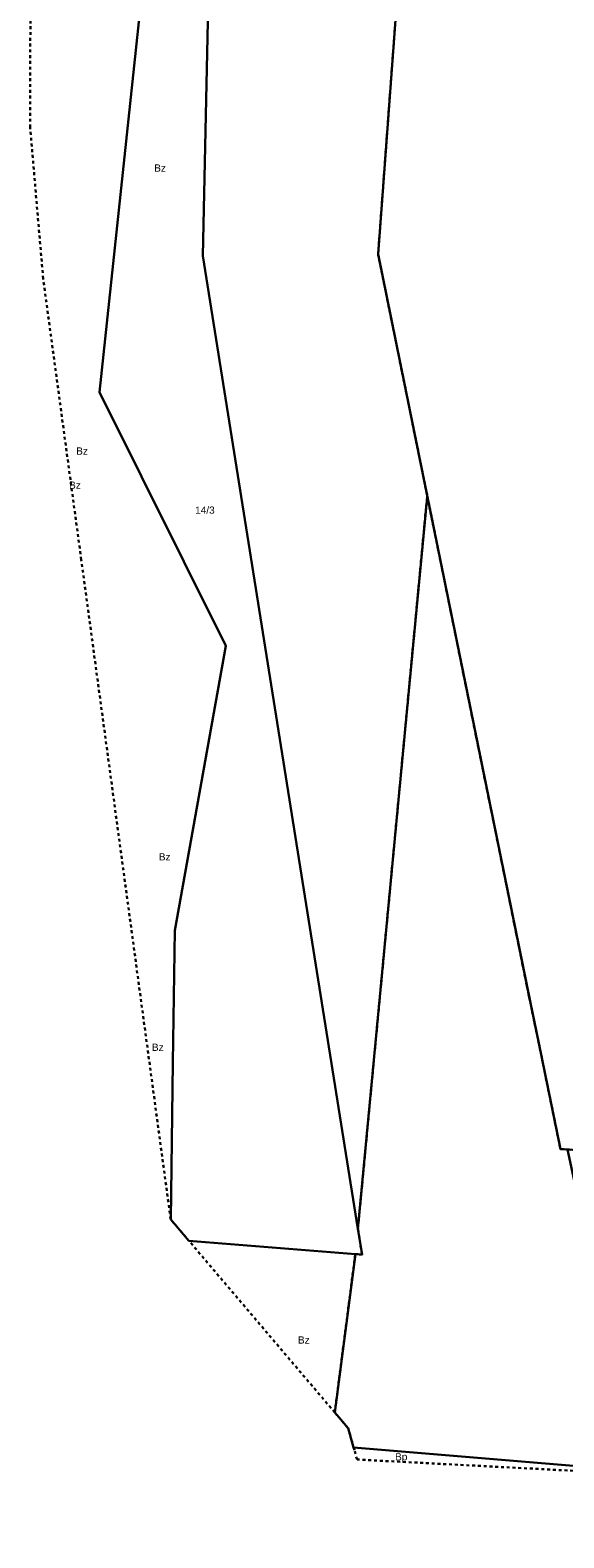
# Model space of a CAD drawing. Header units: metres. Extents: x 6603615 to 6604581, y 5739741 to 5740610.
# Tile 1 of 22: x 6603633 to 6603725, y 5739786 to 5740047. Entities that reach past the tile are written whole.
import ezdxf
from ezdxf.enums import TextEntityAlignment as Align

# ---------------------------------------------------------------- set-up
doc = ezdxf.new("R2010")
doc.units = ezdxf.units.M
doc.linetypes.add('PRZER1-1', pattern=[1, 0.5, -0.5])
doc.layers.add('_działki', color=3, linetype='Continuous', lineweight=40)
for name, color, linetype, lineweight, true_color in [('GESDZI', 7, 'Continuous', 18, 0x008000), ('GESDZI_O', 7, 'Continuous', 18, 0x008000), ('GESUZY', 7, 'Continuous', 18, 0x008000), ('GESUZY_O', 7, 'Continuous', 18, 0x008000)]:
    doc.layers.add(name, color=color, linetype=linetype, lineweight=lineweight, true_color=true_color)
doc.styles.add('Arial', font='arial.ttf')

# ---------------------------------------------------------------- blocks, each defined once
blk = doc.blocks.new('A$C8469fa7e')
at = {"layer": 'GESDZI', "color": 3, "linetype": 'Continuous', "lineweight": 30}
for points in [[(6603689.43, 5739839.59), (6603662.61, 5740008.03), (6603666.44, 5740189.31), (6603678.31, 5740304.6), (6603715.04, 5740299.44), (6603712.47, 5740266.08), (6603706.32, 5740186.39), (6603701.36, 5740122.17), (6603692.92, 5740008.31), (6603701.42, 5739966.51), (6603701.39, 5739966.18)], [(6603660.16, 5739837.52), (6603657.02, 5739841.21), (6603657.4, 5739868.36), (6603657.71, 5739891.25), (6603666.54, 5739940.48), (6603644.71, 5739984.42), (6603666.44, 5740189.31), (6603662.61, 5740008.03), (6603689.43, 5739839.59), (6603690.14, 5739835.1), (6603688.98, 5739835.2)], [(6603688.68, 5739801.72), (6603687.74, 5739805.04), (6603685.42, 5739807.77), (6603688.98, 5739835.2), (6603690.14, 5739835.1), (6603689.43, 5739839.59), (6603701.39, 5739966.18), (6603701.42, 5739966.51), (6603703.13, 5739958.06), (6603719.27, 5739878.71), (6603720.73, 5739871.73), (6603724.48, 5739853.38), (6603725.69, 5739853.31), (6603731.69, 5739825.4), (6603774.38, 5739822.29), (6603772, 5739796.72), (6603741.26, 5739797.33)]]:
    blk.add_lwpolyline(points, close=True, dxfattribs=at)
blk.add_lwpolyline([(6603918.87, 5739840.43), (6603844.12, 5739845.41), (6603776.95, 5739849.89), (6603725.69, 5739853.31), (6603724.48, 5739853.38), (6603720.73, 5739871.73), (6603719.27, 5739878.71), (6603703.13, 5739958.06), (6603701.42, 5739966.51), (6603692.92, 5740008.31), (6603701.36, 5740122.17), (6603702.62, 5740123.39), (6603703.24, 5740124.01), (6603705.45, 5740125.02), (6603715.21, 5740131.65), (6603718.41, 5740131.44), (6603733.38, 5740130.47), (6603751.71, 5740129.25), (6603802.42, 5740125.83), (6603812.44, 5740125.15), (6603870.28, 5740121.29), (6603907.39, 5740118.81), (6603945.5, 5740116.26)], dxfattribs=at)
at = {"layer": 'GESUZY', "color": 3, "linetype": 'PRZER1-1', "lineweight": 30}
for points in [[(6603718.38, 5740342.76), (6603715.04, 5740299.44), (6603712.47, 5740266.08), (6603706.32, 5740186.39), (6603703.11, 5740144.81), (6603701.36, 5740122.17), (6603692.92, 5740008.31), (6603701.42, 5739966.51), (6603701.39, 5739966.18), (6603689.43, 5739839.59), (6603690.14, 5739835.1), (6603688.98, 5739835.2), (6603685.42, 5739807.77), (6603660.16, 5739837.52), (6603657.02, 5739841.21), (6603641.55, 5739955.4), (6603634.95, 5740004.07), (6603632.7, 5740030.27), (6603632.8, 5740083.7), (6603640.98, 5740183.63), (6603639.08, 5740286.93), (6603639.79, 5740308.17), (6603640.8, 5740337.88)], [(6603918.87, 5739840.43), (6603844.12, 5739845.41), (6603776.95, 5739849.89), (6603725.69, 5739853.31), (6603724.48, 5739853.38), (6603720.73, 5739871.73), (6603719.27, 5739878.71), (6603703.13, 5739958.06), (6603701.42, 5739966.51), (6603692.92, 5740008.31), (6603701.36, 5740122.17), (6603702.62, 5740123.39), (6603703.24, 5740124.01), (6603705.45, 5740125.02), (6603715.21, 5740131.65), (6603718.41, 5740131.44), (6603733.38, 5740130.47), (6603751.71, 5740129.25), (6603802.42, 5740125.83), (6603812.44, 5740125.15), (6603870.28, 5740121.29), (6603907.39, 5740118.81), (6603945.5, 5740116.26)], [(6603913.67, 5739786.07), (6603839.49, 5739794.18), (6603839.15, 5739790.05), (6603772, 5739796.72), (6603741.26, 5739797.33), (6603728.67, 5739797.58), (6603689.27, 5739799.63), (6603688.82, 5739801.23), (6603688.68, 5739801.72), (6603687.74, 5739805.04), (6603685.42, 5739807.77), (6603688.98, 5739835.2), (6603690.14, 5739835.1), (6603689.43, 5739839.59), (6603701.39, 5739966.18), (6603701.42, 5739966.51), (6603703.13, 5739958.06), (6603719.27, 5739878.71), (6603720.73, 5739871.73), (6603724.48, 5739853.38), (6603725.69, 5739853.31), (6603776.95, 5739849.89), (6603844.12, 5739845.41), (6603918.87, 5739840.43)]]:
    blk.add_lwpolyline(points, dxfattribs=at)
at = {"layer": 'GESDZI_O', "color": 3, "linetype": 'Continuous', "lineweight": 30, "style": 'Arial'}
blk.add_text('14/3', height=1.25, rotation=360, dxfattribs=at).set_placement((6603662.94, 5739963.38), align=Align.CENTER)
at = {"layer": 'GESUZY_O', "color": 3, "linetype": 'Continuous', "lineweight": 30, "style": 'Arial'}
for s, p in [('Bz', (6603655.18, 5740022.61)), ('Bz', (6603641.68, 5739973.61)), ('Bz', (6603640.45, 5739967.71)), ('Bz', (6603655.98, 5739903.35)), ('Bz', (6603654.79, 5739870.38)), ('Bz', (6603680.07, 5739819.7)), ('Bp', (6603696.92, 5739799.48))]:
    blk.add_text(s, height=1.25, rotation=360, dxfattribs=at).set_placement(p, align=Align.CENTER)

msp = doc.modelspace()

# ---------------------------------------------------------------- block references
at = {"layer": '_działki', "color": 1}
msp.add_blockref('A$C8469fa7e', (0, 0), dxfattribs=at)

doc.saveas('drawing.dxf')
